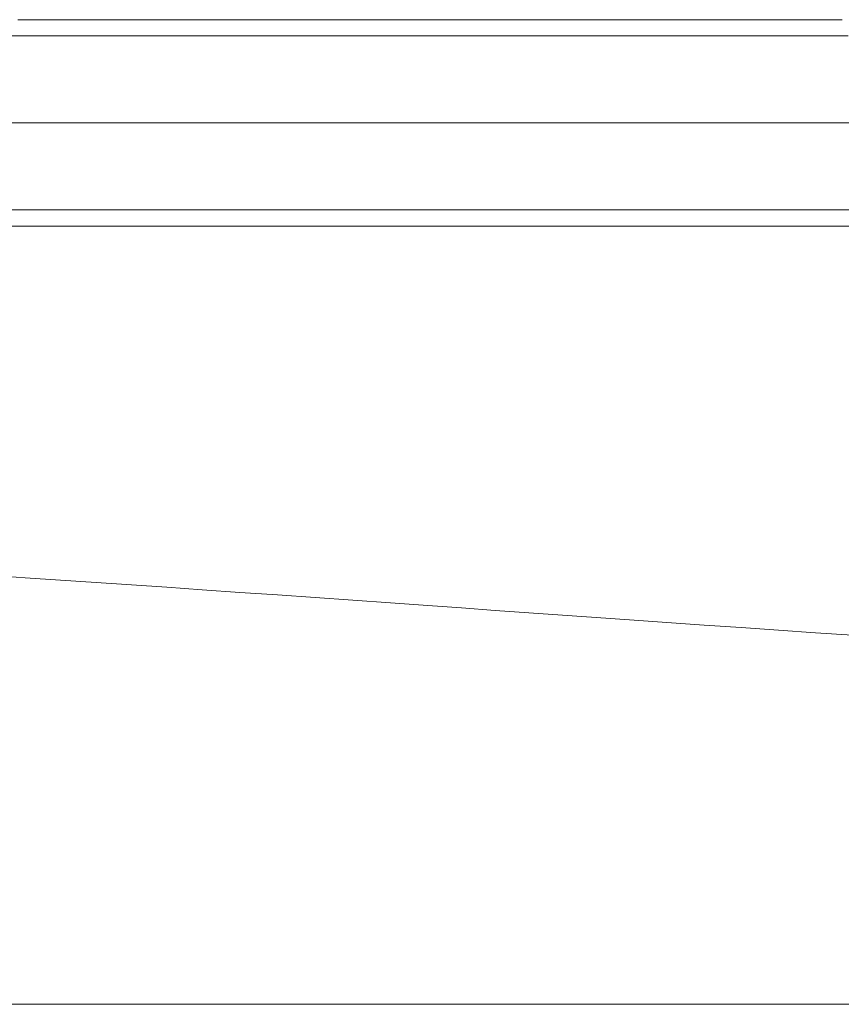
# Model space of a CAD drawing. Extents: x 193 to 943, y 26 to 526.
# Tile 34 of 256: x 358.502 to 359.085, y 91.241 to 91.94. Entities that reach past the tile are written whole.
import ezdxf

# ---------------------------------------------------------------- set-up
doc = ezdxf.new("R2010")
doc.units = 0
doc.layers.get('0').update_dxf_attribs({"lineweight": 25})
doc.layers.add('KG4_HLS_SYA', color=7, linetype='Continuous', lineweight=25)

# ---------------------------------------------------------------- blocks, each defined once
blk = doc.blocks.new('Spline-A069HX0A7N', base_point=(358.45837, 91.24146))
at = {"color": 0, "lineweight": -2}
for p, q in [((358.45838, 91.24146), (358.50381, 91.24146)), ((358.50381, 91.24146), (358.54922, 91.24146)), ((358.54922, 91.24146), (358.59463, 91.24146)), ((358.59463, 91.24146), (358.64002, 91.24146)), ((358.64002, 91.24146), (358.68539, 91.24146)), ((358.68539, 91.24146), (358.73074, 91.24146)), ((358.73074, 91.24146), (358.77614, 91.24146)), ((358.77614, 91.24146), (358.82148, 91.24146)), ((358.82148, 91.24146), (358.86676, 91.24146)), ((358.86676, 91.24146), (358.91194, 91.24146)), ((358.91194, 91.24146), (358.957, 91.24146)), ((358.957, 91.24146), (359.00193, 91.24146)), ((359.00193, 91.24146), (359.04643, 91.24146)), ((359.04643, 91.24146), (359.09076, 91.24146))]:
    blk.add_line(p, q, dxfattribs=at)
blk = doc.blocks.new('Spline-A069HX0E7N', base_point=(358.30194, 91.86646))
at = {"color": 0, "lineweight": -2}
for p, q in [((358.51872, 91.86646), (358.47537, 91.86646)), ((358.56205, 91.86646), (358.51872, 91.86646)), ((358.60536, 91.86646), (358.56205, 91.86646)), ((358.64865, 91.86646), (358.60536, 91.86646)), ((358.6919, 91.86646), (358.64865, 91.86646)), ((358.73509, 91.86646), (358.6919, 91.86646)), ((358.77822, 91.86646), (358.73509, 91.86646)), ((358.82127, 91.86646), (358.77822, 91.86646)), ((358.86423, 91.86646), (358.82127, 91.86646)), ((358.90708, 91.86646), (358.86423, 91.86646)), ((358.94982, 91.86646), (358.90708, 91.86646)), ((358.99244, 91.86646), (358.94982, 91.86646)), ((359.03492, 91.86646), (358.99244, 91.86646)), ((359.07726, 91.86646), (359.03492, 91.86646)), ((359.11945, 91.86646), (359.07726, 91.86646))]:
    blk.add_line(p, q, dxfattribs=at)
blk = doc.blocks.new('Spline-A069I00G7N', base_point=(358.30405, 91.92782))
at = {"color": 0, "lineweight": -2}
for p, q in [((358.4753, 91.92816), (358.50542, 91.92817)), ((358.50542, 91.92817), (358.53553, 91.92818)), ((358.53553, 91.92818), (358.56563, 91.92818)), ((358.56563, 91.92818), (358.59573, 91.92819)), ((358.59573, 91.92819), (358.62581, 91.9282)), ((358.62581, 91.9282), (358.65587, 91.9282)), ((358.65587, 91.9282), (358.68746, 91.9282)), ((358.68746, 91.9282), (358.71902, 91.92821)), ((358.71902, 91.92821), (358.75055, 91.92821)), ((358.75055, 91.92821), (358.78203, 91.92822)), ((358.78203, 91.92822), (358.81347, 91.92822)), ((358.81347, 91.92822), (358.84486, 91.92822)), ((358.84486, 91.92822), (358.8576, 91.92822)), ((358.8576, 91.92822), (358.87033, 91.92822)), ((358.87033, 91.92822), (358.88305, 91.92822)), ((358.88305, 91.92822), (358.89577, 91.92822)), ((358.89577, 91.92822), (358.90847, 91.92822)), ((358.90847, 91.92822), (358.92116, 91.92822)), ((358.92116, 91.92822), (358.93408, 91.92823)), ((358.93408, 91.92823), (358.94699, 91.92823)), ((358.94699, 91.92823), (358.95989, 91.92823)), ((358.95989, 91.92823), (358.97278, 91.92823)), ((358.97278, 91.92823), (358.98565, 91.92823)), ((358.98565, 91.92823), (358.99852, 91.92823)), ((358.99852, 91.92823), (359.0116, 91.92823)), ((359.0116, 91.92823), (359.02467, 91.92823)), ((359.02467, 91.92823), (359.03773, 91.92823)), ((359.03773, 91.92823), (359.05078, 91.92823)), ((359.05078, 91.92823), (359.06381, 91.92822)), ((359.06381, 91.92822), (359.07683, 91.92822)), ((359.07683, 91.92822), (359.09006, 91.92822))]:
    blk.add_line(p, q, dxfattribs=at)
blk = doc.blocks.new('Spline-A069I00I7N', base_point=(358.30405, 91.80473))
at = {"color": 0, "lineweight": -2}
for p, q in [((358.518, 91.80476), (358.47523, 91.80477)), ((358.56077, 91.80476), (358.518, 91.80476)), ((358.60352, 91.80475), (358.56077, 91.80476)), ((358.64625, 91.80474), (358.60352, 91.80475)), ((358.68893, 91.80474), (358.64625, 91.80474)), ((358.73157, 91.80474), (358.68893, 91.80474)), ((358.77413, 91.80473), (358.73157, 91.80474)), ((358.81662, 91.80473), (358.77413, 91.80473)), ((358.85902, 91.80473), (358.81662, 91.80473)), ((358.90132, 91.80473), (358.85902, 91.80473)), ((358.9435, 91.80472), (358.90132, 91.80473)), ((358.98556, 91.80472), (358.9435, 91.80472)), ((359.0275, 91.80472), (358.98556, 91.80472)), ((359.06929, 91.80473), (359.0275, 91.80472)), ((359.11093, 91.80473), (359.06929, 91.80473))]:
    blk.add_line(p, q, dxfattribs=at)
blk = doc.blocks.new('Spline-A069I0127N', base_point=(358.30423, 91.79321))
at = {"color": 0, "lineweight": -2}
for p, q in [((358.47556, 91.7933), (358.51837, 91.7933)), ((358.51837, 91.7933), (358.56117, 91.7933)), ((358.56117, 91.7933), (358.60368, 91.79329)), ((358.60368, 91.79329), (358.64616, 91.79328)), ((358.64616, 91.79328), (358.68859, 91.79327)), ((358.68859, 91.79327), (358.73098, 91.79326)), ((358.73098, 91.79326), (358.7733, 91.79325)), ((358.7733, 91.79325), (358.81555, 91.79324)), ((358.81555, 91.79324), (358.8578, 91.79324)), ((358.8578, 91.79324), (358.89995, 91.79323)), ((358.89995, 91.79323), (358.94198, 91.79324)), ((358.94198, 91.79324), (358.9839, 91.79324)), ((358.9839, 91.79324), (359.02569, 91.79324)), ((359.02569, 91.79324), (359.06734, 91.79324)), ((359.06734, 91.79324), (359.10913, 91.79324))]:
    blk.add_line(p, q, dxfattribs=at)
blk = doc.blocks.new('Spline-A069I01E7N', base_point=(358.48129, 91.4619))
at = {"color": 0, "lineweight": -2}
for p, q in [((358.5064, 91.54392), (358.48129, 91.5456)), ((358.5315, 91.54224), (358.5064, 91.54392)), ((358.5566, 91.54056), (358.5315, 91.54224)), ((358.58169, 91.53887), (358.5566, 91.54056)), ((358.60676, 91.53716), (358.58169, 91.53887)), ((358.63182, 91.53545), (358.60676, 91.53716)), ((358.65858, 91.53359), (358.63182, 91.53545)), ((358.68531, 91.53173), (358.65858, 91.53359)), ((358.71202, 91.52985), (358.68531, 91.53173)), ((358.73869, 91.52797), (358.71202, 91.52985)), ((358.76534, 91.52608), (358.73869, 91.52797)), ((358.79195, 91.5242), (358.76534, 91.52608)), ((358.81586, 91.52251), (358.79195, 91.5242)), ((358.83974, 91.52082), (358.81586, 91.52251)), ((358.86359, 91.51914), (358.83974, 91.52082)), ((358.8874, 91.51747), (358.86359, 91.51914)), ((358.91117, 91.51579), (358.8874, 91.51747)), ((358.9349, 91.51413), (358.91117, 91.51579)), ((358.96138, 91.51227), (358.9349, 91.51413)), ((358.98781, 91.51042), (358.96138, 91.51227)), ((359.01418, 91.50858), (358.98781, 91.51042)), ((359.04049, 91.50675), (359.01418, 91.50858)), ((359.06674, 91.50495), (359.04049, 91.50675)), ((359.09292, 91.50316), (359.06674, 91.50495))]:
    blk.add_line(p, q, dxfattribs=at)
blk = doc.blocks.new('Spline-A069I01I7N', base_point=(358.30423, 91.93946))
at = {"color": 0, "lineweight": -2}
for p, q in [((358.50928, 91.9396), (358.50112, 91.9396)), ((358.51745, 91.9396), (358.50928, 91.9396)), ((358.52562, 91.9396), (358.51745, 91.9396)), ((358.53379, 91.9396), (358.52562, 91.9396)), ((358.54195, 91.9396), (358.53379, 91.9396)), ((358.54531, 91.93961), (358.54195, 91.9396)), ((358.54867, 91.93961), (358.54531, 91.93961)), ((358.55203, 91.93961), (358.54867, 91.93961)), ((358.55539, 91.93961), (358.55203, 91.93961)), ((358.55875, 91.93961), (358.55539, 91.93961)), ((358.5621, 91.93961), (358.55875, 91.93961)), ((358.57286, 91.93961), (358.5621, 91.93961)), ((358.58361, 91.93961), (358.57286, 91.93961)), ((358.59436, 91.93962), (358.58361, 91.93961)), ((358.6051, 91.93962), (358.59436, 91.93962)), ((358.61585, 91.93962), (358.6051, 91.93962)), ((358.62659, 91.93963), (358.61585, 91.93962)), ((358.63732, 91.93963), (358.62659, 91.93963)), ((358.64805, 91.93963), (358.63732, 91.93963)), ((358.65878, 91.93964), (358.64805, 91.93963)), ((358.66951, 91.93964), (358.65878, 91.93964)), ((358.68023, 91.93964), (358.66951, 91.93964)), ((358.69095, 91.93964), (358.68023, 91.93964)), ((358.70165, 91.93964), (358.69095, 91.93964)), ((358.71236, 91.93965), (358.70165, 91.93964)), ((358.72305, 91.93965), (358.71236, 91.93965)), ((358.73375, 91.93965), (358.72305, 91.93965)), ((358.74444, 91.93965), (358.73375, 91.93965)), ((358.75513, 91.93965), (358.74444, 91.93965)), ((358.80275, 91.93966), (358.75513, 91.93965)), ((358.85027, 91.93966), (358.80275, 91.93966)), ((358.89767, 91.93966), (358.85027, 91.93966)), ((358.94494, 91.93966), (358.89767, 91.93966)), ((358.99207, 91.93966), (358.94494, 91.93966)), ((359.03903, 91.93966), (358.99207, 91.93966)), ((359.08565, 91.93966), (359.03903, 91.93966))]:
    blk.add_line(p, q, dxfattribs=at)

msp = doc.modelspace()

# ---------------------------------------------------------------- block references
at = {"layer": 'KG4_HLS_SYA', "color": 8, "linetype": 'Continuous', "lineweight": 9, "ltscale": 0.13, "true_color": 0x808080}
for name, p in [('Spline-A069I01I7N', (358.30423, 91.93946)), ('Spline-A069I00G7N', (358.30405, 91.92782)), ('Spline-A069HX0E7N', (358.30194, 91.86646)), ('Spline-A069I00I7N', (358.30405, 91.80473)), ('Spline-A069I0127N', (358.30423, 91.79321)), ('Spline-A069I01E7N', (358.48129, 91.4619)), ('Spline-A069HX0A7N', (358.45837, 91.24146))]:
    msp.add_blockref(name, p, dxfattribs=at)

doc.saveas('drawing.dxf')
